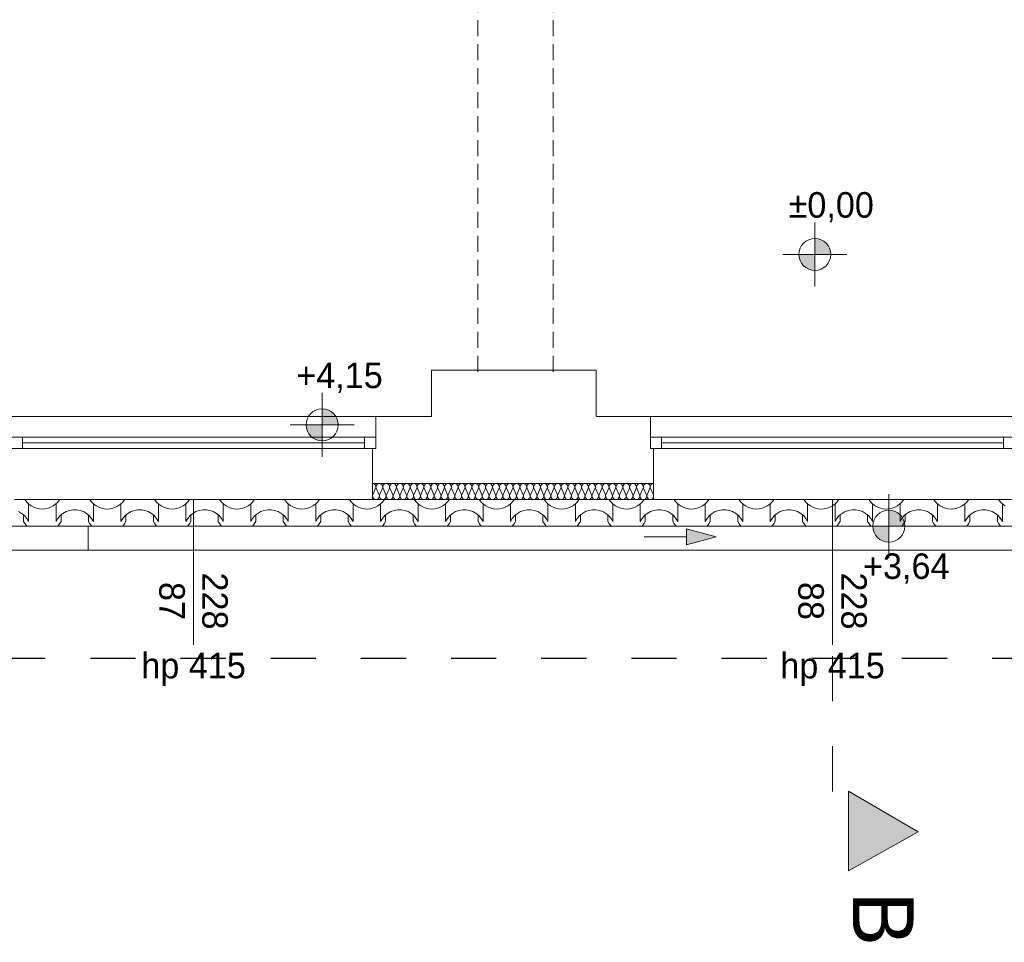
# Model space of a CAD drawing. Extents: x -528673 to -426178, y 23200 to 131944.
# Tile 43 of 87: x -481929 to -475765, y 55693 to 61468. Entities that reach past the tile are written whole.
import ezdxf

# ---------------------------------------------------------------- set-up
doc = ezdxf.new("R2010")
doc.units = 0
doc.header["$MEASUREMENT"] = 0
doc.linetypes.add('Dashed', pattern=[564.444447, 282.222223, -282.222223])
doc.linetypes.add('Krawędzie ukryte', pattern=[150, 100, -50])
for name, color, linetype in [('#PODKŁAD', 252, 'Continuous'), ('Inwent Izolacje', 252, 'Continuous'), ('INWENT RURY SPUSTOWE', 252, 'Continuous'), ('INWENT RZĘDNE', 252, 'Continuous')]:
    doc.layers.add(name, color=color, linetype=linetype)
for name, color, linetype, lineweight in [('arch wypelnienia_Nr_Pióra__2', 252, 'Continuous', 13), ('INWENT DACH_Nr_Pióra__21', 252, 'Continuous', 9), ('Inwent Izolacje_Nr_Pióra__2', 252, 'Continuous', 13), ('INWENT OPISY_Nr_Pióra__21', 252, 'Continuous', 9), ('INWENT OPISY_Nr_Pióra__41', 252, 'Continuous', 15), ('INWENT RURY SPUSTOWE_Nr_Pióra__21', 252, 'Continuous', 9), ('INWENT RZĘDNE_Nr_Pióra__21', 252, 'Continuous', 9), ('INWENT. OKNA_Nr_Pióra__21', 252, 'Continuous', 9), ('INWENT. OKNA_Nr_Pióra__5', 252, 'Continuous', 13), ('INWENT.ŚCIANY_Nr_Pióra__1', 252, 'Continuous', 25), ('INWENT.ŚCIANY_Nr_Pióra__20', 252, 'Continuous', 60), ('INWENT.ŚCIANY_Nr_Pióra__21', 252, 'Continuous', 9), ('INWENT.ŚCIANY_Nr_Pióra__3', 252, 'Continuous', 13), ('Istniejące stropy_Nr_Pióra__5', 252, 'Continuous', 13)]:
    doc.layers.add(name, color=color, linetype=linetype, lineweight=lineweight)
doc.styles.add('GENERATED_STYLE_1', font='txt')
doc.styles.add('GENERATED_STYLE_5', font='txt')

# ---------------------------------------------------------------- blocks, each defined once
blk = doc.blocks.new('*X30')
at = {"layer": 'arch wypelnienia_Nr_Pióra__2', "linetype": 'Continuous'}
for p, q in [((-481896.8, 58464.5), (-481895.3, 58462)), ((-481895.3, 58462), (-481884, 58447.8)), ((-481884, 58447.8), (-481870.9, 58435.3)), ((-481873.1, 58437.1), (-481873.1, 58350)), ((-481870.9, 58435.3), (-481856.2, 58424.7)), ((-481718.2, 58424.7), (-481703.5, 58435.3)), ((-481703.5, 58435.3), (-481690.4, 58447.8)), ((-481701.3, 58437.1), (-481701.3, 58350)), ((-481690.4, 58447.8), (-481679.1, 58462)), ((-481679.1, 58462), (-481677.6, 58464.5)), ((-481490.4, 58464.5), (-481488.9, 58462)), ((-481488.9, 58462), (-481477.6, 58447.8)), ((-481477.6, 58447.8), (-481464.5, 58435.3)), ((-481466.7, 58437.1), (-481466.7, 58350)), ((-481464.5, 58435.3), (-481449.8, 58424.7)), ((-481311.8, 58424.7), (-481297.1, 58435.3)), ((-481297.1, 58435.3), (-481284, 58447.8)), ((-481294.9, 58437.1), (-481294.9, 58350)), ((-481284, 58447.8), (-481272.7, 58462)), ((-481272.7, 58462), (-481271.2, 58464.5)), ((-481084, 58464.5), (-481082.5, 58462)), ((-481082.5, 58462), (-481071.2, 58447.8)), ((-481071.2, 58447.8), (-481058.1, 58435.3)), ((-481060.3, 58437.1), (-481060.3, 58350)), ((-481058.1, 58435.3), (-481043.4, 58424.7)), ((-480905.4, 58424.7), (-480890.7, 58435.3)), ((-480890.7, 58435.3), (-480877.6, 58447.8)), ((-480888.5, 58437.1), (-480888.5, 58350)), ((-480877.6, 58447.8), (-480866.3, 58462)), ((-480866.3, 58462), (-480864.8, 58464.5)), ((-480677.6, 58464.5), (-480676.1, 58462)), ((-480676.1, 58462), (-480664.8, 58447.8)), ((-480664.8, 58447.8), (-480651.7, 58435.3)), ((-480653.9, 58437.1), (-480653.9, 58350)), ((-480651.7, 58435.3), (-480637, 58424.7)), ((-480499, 58424.7), (-480484.3, 58435.3)), ((-480484.3, 58435.3), (-480471.2, 58447.8)), ((-480482.1, 58437.1), (-480482.1, 58350)), ((-480471.2, 58447.8), (-480459.9, 58462)), ((-480459.9, 58462), (-480458.4, 58464.5)), ((-480271.2, 58464.5), (-480269.7, 58462)), ((-480269.7, 58462), (-480258.4, 58447.8)), ((-480258.4, 58447.8), (-480245.3, 58435.3)), ((-480247.5, 58437.1), (-480247.5, 58350)), ((-480245.3, 58435.3), (-480230.6, 58424.7)), ((-480092.6, 58424.7), (-480077.9, 58435.3)), ((-480077.9, 58435.3), (-480064.8, 58447.8)), ((-480075.7, 58437.1), (-480075.7, 58350)), ((-480064.8, 58447.8), (-480053.5, 58462)), ((-480053.5, 58462), (-480052, 58464.5)), ((-479864.8, 58464.5), (-479863.3, 58462)), ((-479863.3, 58462), (-479852, 58447.8)), ((-479852, 58447.8), (-479838.9, 58435.3)), ((-479841.1, 58437.1), (-479841.1, 58350)), ((-479838.9, 58435.3), (-479824.2, 58424.7)), ((-479686.2, 58424.7), (-479671.5, 58435.3)), ((-479671.5, 58435.3), (-479658.4, 58447.8)), ((-479669.3, 58437.1), (-479669.3, 58350)), ((-479658.4, 58447.8), (-479647.1, 58462)), ((-479647.1, 58462), (-479645.6, 58464.5)), ((-479458.4, 58464.5), (-479456.9, 58462)), ((-479456.9, 58462), (-479445.6, 58447.8)), ((-479445.6, 58447.8), (-479432.5, 58435.3)), ((-479434.7, 58437.1), (-479434.7, 58350)), ((-479432.5, 58435.3), (-479417.8, 58424.7)), ((-479279.8, 58424.7), (-479265.1, 58435.3)), ((-479265.1, 58435.3), (-479252, 58447.8)), ((-479262.9, 58437.1), (-479262.9, 58350)), ((-479252, 58447.8), (-479240.7, 58462)), ((-479240.7, 58462), (-479239.2, 58464.5)), ((-479052, 58464.5), (-479050.5, 58462)), ((-479050.5, 58462), (-479039.2, 58447.8)), ((-479039.2, 58447.8), (-479026.1, 58435.3)), ((-479028.3, 58437.1), (-479028.3, 58350)), ((-479026.1, 58435.3), (-479011.4, 58424.7)), ((-478873.4, 58424.7), (-478858.7, 58435.3)), ((-478858.7, 58435.3), (-478845.6, 58447.8)), ((-478856.5, 58437.1), (-478856.5, 58350)), ((-478845.6, 58447.8), (-478834.3, 58462)), ((-478834.3, 58462), (-478832.8, 58464.5)), ((-478645.6, 58464.5), (-478644.1, 58462)), ((-478644.1, 58462), (-478632.8, 58447.8)), ((-478632.8, 58447.8), (-478619.7, 58435.3)), ((-478621.9, 58437.1), (-478621.9, 58350)), ((-478619.7, 58435.3), (-478605, 58424.7)), ((-478467, 58424.7), (-478452.3, 58435.3)), ((-478452.3, 58435.3), (-478439.2, 58447.8)), ((-478450.1, 58437.1), (-478450.1, 58350)), ((-478439.2, 58447.8), (-478427.9, 58462)), ((-478427.9, 58462), (-478426.4, 58464.5)), ((-478239.2, 58464.5), (-478237.7, 58462)), ((-478237.7, 58462), (-478226.4, 58447.8)), ((-478226.4, 58447.8), (-478213.3, 58435.3)), ((-478215.5, 58437.1), (-478215.5, 58350)), ((-478213.3, 58435.3), (-478198.6, 58424.7)), ((-478060.6, 58424.7), (-478045.9, 58435.3)), ((-478045.9, 58435.3), (-478032.8, 58447.8)), ((-478043.7, 58437.1), (-478043.7, 58350)), ((-478032.8, 58447.8), (-478021.5, 58462)), ((-478021.5, 58462), (-478020, 58464.5)), ((-477832.8, 58464.5), (-477831.3, 58462)), ((-477831.3, 58462), (-477820, 58447.8)), ((-477820, 58447.8), (-477806.9, 58435.3)), ((-477809.1, 58437.1), (-477809.1, 58350)), ((-477806.9, 58435.3), (-477792.2, 58424.7)), ((-477654.2, 58424.7), (-477639.5, 58435.3)), ((-477639.5, 58435.3), (-477626.4, 58447.8)), ((-477637.3, 58437.1), (-477637.3, 58350)), ((-477626.4, 58447.8), (-477615.1, 58462)), ((-477615.1, 58462), (-477613.6, 58464.5)), ((-477426.4, 58464.5), (-477424.9, 58462)), ((-477424.9, 58462), (-477413.6, 58447.8)), ((-477413.6, 58447.8), (-477400.5, 58435.3)), ((-477402.7, 58437.1), (-477402.7, 58350)), ((-477400.5, 58435.3), (-477385.8, 58424.7)), ((-477247.8, 58424.7), (-477233.1, 58435.3)), ((-477233.1, 58435.3), (-477220, 58447.8)), ((-477230.9, 58437.1), (-477230.9, 58350)), ((-477220, 58447.8), (-477208.7, 58462)), ((-477208.7, 58462), (-477207.2, 58464.5)), ((-477020, 58464.5), (-477018.5, 58462)), ((-477018.5, 58462), (-477007.2, 58447.8)), ((-477007.2, 58447.8), (-476994.1, 58435.3)), ((-476996.3, 58437.1), (-476996.3, 58350)), ((-476994.1, 58435.3), (-476979.4, 58424.7)), ((-476841.4, 58424.7), (-476826.7, 58435.3)), ((-476826.7, 58435.3), (-476813.6, 58447.8)), ((-476824.5, 58437.1), (-476824.5, 58350)), ((-476813.6, 58447.8), (-476802.3, 58462)), ((-476802.3, 58462), (-476800.8, 58464.5)), ((-476613.6, 58464.5), (-476612.1, 58462)), ((-476612.1, 58462), (-476600.8, 58447.8)), ((-476600.8, 58447.8), (-476587.7, 58435.3)), ((-476589.9, 58437.1), (-476589.9, 58350)), ((-476587.7, 58435.3), (-476573, 58424.7)), ((-476435, 58424.7), (-476420.3, 58435.3)), ((-476420.3, 58435.3), (-476407.2, 58447.8)), ((-476418.1, 58437.1), (-476418.1, 58350)), ((-476407.2, 58447.8), (-476395.9, 58462)), ((-476395.9, 58462), (-476394.4, 58464.5)), ((-476207.2, 58464.5), (-476205.7, 58462)), ((-476205.7, 58462), (-476194.4, 58447.8)), ((-476194.4, 58447.8), (-476181.3, 58435.3)), ((-476183.5, 58437.1), (-476183.5, 58350)), ((-476181.3, 58435.3), (-476166.6, 58424.7)), ((-476028.6, 58424.7), (-476013.9, 58435.3)), ((-476013.9, 58435.3), (-476000.8, 58447.8)), ((-476011.7, 58437.1), (-476011.7, 58350)), ((-476000.8, 58447.8), (-475989.5, 58462)), ((-475989.5, 58462), (-475988, 58464.5)), ((-475800.8, 58464.5), (-475799.3, 58462)), ((-475799.3, 58462), (-475788, 58447.8)), ((-475788, 58447.8), (-475774.9, 58435.3)), ((-475777.1, 58437.1), (-475777.1, 58350)), ((-475774.9, 58435.3), (-475760.2, 58424.7)), ((-481916.7, 58377.6), (-481936.2, 58388.6)), ((-481899.4, 58363.5), (-481916.7, 58377.6)), ((-481904.5, 58367.7), (-481904.5, 58327.7)), ((-481873.1, 58414.8), (-481873.1, 58327.7)), ((-481856.2, 58424.7), (-481840.1, 58416.2)), ((-481840.1, 58416.2), (-481823.1, 58410)), ((-481823.1, 58410), (-481805.3, 58406.3)), ((-481805.3, 58406.3), (-481787.2, 58405)), ((-481787.2, 58405), (-481769.1, 58406.3)), ((-481769.1, 58406.3), (-481751.3, 58410)), ((-481751.3, 58410), (-481734.3, 58416.2)), ((-481734.3, 58416.2), (-481718.2, 58424.7)), ((-481701.3, 58414.8), (-481701.3, 58327.7)), ((-481657.7, 58377.6), (-481675, 58363.5)), ((-481669.9, 58367.7), (-481669.9, 58327.7)), ((-481638.2, 58388.6), (-481657.7, 58377.6)), ((-481617.2, 58396), (-481638.2, 58388.6)), ((-481595.2, 58399.8), (-481617.2, 58396)), ((-481584, 58399.8), (-481595.2, 58399.8)), ((-481572.8, 58399.8), (-481584, 58399.8)), ((-481550.8, 58396), (-481572.8, 58399.8)), ((-481529.8, 58388.6), (-481550.8, 58396)), ((-481510.3, 58377.6), (-481529.8, 58388.6)), ((-481493, 58363.5), (-481510.3, 58377.6)), ((-481498.1, 58367.7), (-481498.1, 58327.7)), ((-481466.7, 58414.8), (-481466.7, 58327.7)), ((-481449.8, 58424.7), (-481433.7, 58416.2)), ((-481433.7, 58416.2), (-481416.7, 58410)), ((-481416.7, 58410), (-481398.9, 58406.3)), ((-481398.9, 58406.3), (-481380.8, 58405)), ((-481380.8, 58405), (-481362.7, 58406.3)), ((-481362.7, 58406.3), (-481344.9, 58410)), ((-481344.9, 58410), (-481327.9, 58416.2)), ((-481327.9, 58416.2), (-481311.8, 58424.7)), ((-481294.9, 58414.8), (-481294.9, 58327.7)), ((-481251.3, 58377.6), (-481268.6, 58363.5)), ((-481263.5, 58367.7), (-481263.5, 58327.7)), ((-481231.8, 58388.6), (-481251.3, 58377.6)), ((-481210.8, 58396), (-481231.8, 58388.6)), ((-481188.8, 58399.8), (-481210.8, 58396)), ((-481177.6, 58399.8), (-481188.8, 58399.8)), ((-481166.4, 58399.8), (-481177.6, 58399.8)), ((-481144.4, 58396), (-481166.4, 58399.8)), ((-481123.4, 58388.6), (-481144.4, 58396)), ((-481103.9, 58377.6), (-481123.4, 58388.6)), ((-481086.6, 58363.5), (-481103.9, 58377.6)), ((-481091.7, 58367.7), (-481091.7, 58327.7)), ((-481060.3, 58414.8), (-481060.3, 58327.7)), ((-481043.4, 58424.7), (-481027.3, 58416.2)), ((-481027.3, 58416.2), (-481010.3, 58410)), ((-481010.3, 58410), (-480992.5, 58406.3)), ((-480992.5, 58406.3), (-480974.4, 58405)), ((-480974.4, 58405), (-480956.3, 58406.3)), ((-480956.3, 58406.3), (-480938.5, 58410)), ((-480938.5, 58410), (-480921.5, 58416.2)), ((-480921.5, 58416.2), (-480905.4, 58424.7)), ((-480888.5, 58414.8), (-480888.5, 58327.7)), ((-480844.9, 58377.6), (-480862.2, 58363.5)), ((-480857.1, 58367.7), (-480857.1, 58327.7)), ((-480825.4, 58388.6), (-480844.9, 58377.6)), ((-480804.4, 58396), (-480825.4, 58388.6)), ((-480782.4, 58399.8), (-480804.4, 58396)), ((-480771.2, 58399.8), (-480782.4, 58399.8)), ((-480760, 58399.8), (-480771.2, 58399.8)), ((-480738, 58396), (-480760, 58399.8)), ((-480717, 58388.6), (-480738, 58396)), ((-480697.5, 58377.6), (-480717, 58388.6)), ((-480680.2, 58363.5), (-480697.5, 58377.6)), ((-480685.3, 58367.7), (-480685.3, 58327.7)), ((-480653.9, 58414.8), (-480653.9, 58327.7)), ((-480637, 58424.7), (-480620.9, 58416.2)), ((-480620.9, 58416.2), (-480603.9, 58410)), ((-480603.9, 58410), (-480586.1, 58406.3)), ((-480586.1, 58406.3), (-480568, 58405)), ((-480568, 58405), (-480549.9, 58406.3)), ((-480549.9, 58406.3), (-480532.1, 58410)), ((-480532.1, 58410), (-480515.1, 58416.2)), ((-480515.1, 58416.2), (-480499, 58424.7)), ((-480482.1, 58414.8), (-480482.1, 58327.7)), ((-480438.5, 58377.6), (-480455.8, 58363.5)), ((-480450.7, 58367.7), (-480450.7, 58327.7)), ((-480419, 58388.6), (-480438.5, 58377.6)), ((-480398, 58396), (-480419, 58388.6)), ((-480376, 58399.8), (-480398, 58396)), ((-480364.8, 58399.8), (-480376, 58399.8)), ((-480353.6, 58399.8), (-480364.8, 58399.8)), ((-480331.6, 58396), (-480353.6, 58399.8)), ((-480310.6, 58388.6), (-480331.6, 58396)), ((-480291.1, 58377.6), (-480310.6, 58388.6)), ((-480273.8, 58363.5), (-480291.1, 58377.6)), ((-480278.9, 58367.7), (-480278.9, 58327.7)), ((-480247.5, 58414.8), (-480247.5, 58327.7)), ((-480230.6, 58424.7), (-480214.5, 58416.2)), ((-480214.5, 58416.2), (-480197.5, 58410)), ((-480197.5, 58410), (-480179.7, 58406.3)), ((-480179.7, 58406.3), (-480161.6, 58405)), ((-480161.6, 58405), (-480143.5, 58406.3)), ((-480143.5, 58406.3), (-480125.7, 58410)), ((-480125.7, 58410), (-480108.7, 58416.2)), ((-480108.7, 58416.2), (-480092.6, 58424.7)), ((-480075.7, 58414.8), (-480075.7, 58327.7)), ((-480032.1, 58377.6), (-480049.4, 58363.5)), ((-480044.3, 58367.7), (-480044.3, 58327.7)), ((-480012.6, 58388.6), (-480032.1, 58377.6)), ((-479991.6, 58396), (-480012.6, 58388.6)), ((-479969.6, 58399.8), (-479991.6, 58396)), ((-479958.4, 58399.8), (-479969.6, 58399.8)), ((-479947.2, 58399.8), (-479958.4, 58399.8)), ((-479925.2, 58396), (-479947.2, 58399.8)), ((-479904.2, 58388.6), (-479925.2, 58396)), ((-479884.7, 58377.6), (-479904.2, 58388.6)), ((-479867.4, 58363.5), (-479884.7, 58377.6)), ((-479872.5, 58367.7), (-479872.5, 58327.7)), ((-479841.1, 58414.8), (-479841.1, 58327.7)), ((-479824.2, 58424.7), (-479808.1, 58416.2)), ((-479808.1, 58416.2), (-479791.1, 58410)), ((-479791.1, 58410), (-479773.3, 58406.3)), ((-479773.3, 58406.3), (-479755.2, 58405)), ((-479755.2, 58405), (-479737.1, 58406.3)), ((-479737.1, 58406.3), (-479719.3, 58410)), ((-479719.3, 58410), (-479702.3, 58416.2)), ((-479702.3, 58416.2), (-479686.2, 58424.7)), ((-479669.3, 58414.8), (-479669.3, 58327.7)), ((-479625.7, 58377.6), (-479643, 58363.5)), ((-479637.9, 58367.7), (-479637.9, 58327.7)), ((-479606.2, 58388.6), (-479625.7, 58377.6)), ((-479585.2, 58396), (-479606.2, 58388.6)), ((-479563.2, 58399.8), (-479585.2, 58396)), ((-479552, 58399.8), (-479563.2, 58399.8)), ((-479540.8, 58399.8), (-479552, 58399.8)), ((-479518.8, 58396), (-479540.8, 58399.8)), ((-479497.8, 58388.6), (-479518.8, 58396)), ((-479478.3, 58377.6), (-479497.8, 58388.6)), ((-479461, 58363.5), (-479478.3, 58377.6)), ((-479466.1, 58367.7), (-479466.1, 58327.7)), ((-479434.7, 58414.8), (-479434.7, 58327.7)), ((-479417.8, 58424.7), (-479401.7, 58416.2)), ((-479401.7, 58416.2), (-479384.7, 58410)), ((-479384.7, 58410), (-479366.9, 58406.3)), ((-479366.9, 58406.3), (-479348.8, 58405)), ((-479348.8, 58405), (-479330.7, 58406.3)), ((-479330.7, 58406.3), (-479312.9, 58410)), ((-479312.9, 58410), (-479295.9, 58416.2)), ((-479295.9, 58416.2), (-479279.8, 58424.7)), ((-479262.9, 58414.8), (-479262.9, 58327.7)), ((-479219.3, 58377.6), (-479236.6, 58363.5)), ((-479231.5, 58367.7), (-479231.5, 58327.7)), ((-479199.8, 58388.6), (-479219.3, 58377.6)), ((-479178.8, 58396), (-479199.8, 58388.6)), ((-479156.8, 58399.8), (-479178.8, 58396)), ((-479145.6, 58399.8), (-479156.8, 58399.8)), ((-479134.4, 58399.8), (-479145.6, 58399.8)), ((-479112.4, 58396), (-479134.4, 58399.8)), ((-479091.4, 58388.6), (-479112.4, 58396)), ((-479071.9, 58377.6), (-479091.4, 58388.6)), ((-479054.6, 58363.5), (-479071.9, 58377.6)), ((-479059.7, 58367.7), (-479059.7, 58327.7)), ((-479028.3, 58414.8), (-479028.3, 58327.7)), ((-479011.4, 58424.7), (-478995.3, 58416.2)), ((-478995.3, 58416.2), (-478978.3, 58410)), ((-478978.3, 58410), (-478960.5, 58406.3)), ((-478960.5, 58406.3), (-478942.4, 58405)), ((-478942.4, 58405), (-478924.3, 58406.3)), ((-478924.3, 58406.3), (-478906.5, 58410)), ((-478906.5, 58410), (-478889.5, 58416.2)), ((-478889.5, 58416.2), (-478873.4, 58424.7)), ((-478856.5, 58414.8), (-478856.5, 58327.7)), ((-478812.9, 58377.6), (-478830.2, 58363.5)), ((-478825.1, 58367.7), (-478825.1, 58327.7)), ((-478793.4, 58388.6), (-478812.9, 58377.6)), ((-478772.4, 58396), (-478793.4, 58388.6)), ((-478750.4, 58399.8), (-478772.4, 58396)), ((-478739.2, 58399.8), (-478750.4, 58399.8)), ((-478728, 58399.8), (-478739.2, 58399.8)), ((-478706, 58396), (-478728, 58399.8)), ((-478685, 58388.6), (-478706, 58396)), ((-478665.5, 58377.6), (-478685, 58388.6)), ((-478648.2, 58363.5), (-478665.5, 58377.6)), ((-478653.3, 58367.7), (-478653.3, 58327.7)), ((-478621.9, 58414.8), (-478621.9, 58327.7)), ((-478605, 58424.7), (-478588.9, 58416.2)), ((-478588.9, 58416.2), (-478571.9, 58410)), ((-478571.9, 58410), (-478554.1, 58406.3)), ((-478554.1, 58406.3), (-478536, 58405)), ((-478536, 58405), (-478517.9, 58406.3)), ((-478517.9, 58406.3), (-478500.1, 58410)), ((-478500.1, 58410), (-478483.1, 58416.2)), ((-478483.1, 58416.2), (-478467, 58424.7)), ((-478450.1, 58414.8), (-478450.1, 58327.7)), ((-478406.5, 58377.6), (-478423.8, 58363.5)), ((-478418.7, 58367.7), (-478418.7, 58327.7)), ((-478387, 58388.6), (-478406.5, 58377.6)), ((-478366, 58396), (-478387, 58388.6)), ((-478344, 58399.8), (-478366, 58396)), ((-478332.8, 58399.8), (-478344, 58399.8)), ((-478321.6, 58399.8), (-478332.8, 58399.8)), ((-478299.6, 58396), (-478321.6, 58399.8)), ((-478278.6, 58388.6), (-478299.6, 58396)), ((-478259.1, 58377.6), (-478278.6, 58388.6)), ((-478241.8, 58363.5), (-478259.1, 58377.6)), ((-478246.9, 58367.7), (-478246.9, 58327.7)), ((-478215.5, 58414.8), (-478215.5, 58327.7)), ((-478198.6, 58424.7), (-478182.5, 58416.2)), ((-478182.5, 58416.2), (-478165.5, 58410)), ((-478165.5, 58410), (-478147.7, 58406.3)), ((-478147.7, 58406.3), (-478129.6, 58405)), ((-478129.6, 58405), (-478111.5, 58406.3)), ((-478111.5, 58406.3), (-478093.7, 58410)), ((-478093.7, 58410), (-478076.7, 58416.2)), ((-478076.7, 58416.2), (-478060.6, 58424.7)), ((-478043.7, 58414.8), (-478043.7, 58327.7)), ((-478000.1, 58377.6), (-478017.4, 58363.5)), ((-478012.3, 58367.7), (-478012.3, 58327.7)), ((-477980.6, 58388.6), (-478000.1, 58377.6)), ((-477959.6, 58396), (-477980.6, 58388.6)), ((-477937.6, 58399.8), (-477959.6, 58396)), ((-477926.4, 58399.8), (-477937.6, 58399.8)), ((-477915.2, 58399.8), (-477926.4, 58399.8)), ((-477893.2, 58396), (-477915.2, 58399.8)), ((-477872.2, 58388.6), (-477893.2, 58396)), ((-477852.7, 58377.6), (-477872.2, 58388.6)), ((-477835.4, 58363.5), (-477852.7, 58377.6)), ((-477840.5, 58367.7), (-477840.5, 58327.7)), ((-477809.1, 58414.8), (-477809.1, 58327.7)), ((-477792.2, 58424.7), (-477776.1, 58416.2)), ((-477776.1, 58416.2), (-477759.1, 58410)), ((-477759.1, 58410), (-477741.3, 58406.3)), ((-477741.3, 58406.3), (-477723.2, 58405)), ((-477723.2, 58405), (-477705.1, 58406.3)), ((-477705.1, 58406.3), (-477687.3, 58410)), ((-477687.3, 58410), (-477670.3, 58416.2)), ((-477670.3, 58416.2), (-477654.2, 58424.7)), ((-477637.3, 58414.8), (-477637.3, 58327.7)), ((-477593.7, 58377.6), (-477611, 58363.5)), ((-477605.9, 58367.7), (-477605.9, 58327.7)), ((-477574.2, 58388.6), (-477593.7, 58377.6)), ((-477553.2, 58396), (-477574.2, 58388.6)), ((-477531.2, 58399.8), (-477553.2, 58396)), ((-477520, 58399.8), (-477531.2, 58399.8)), ((-477508.8, 58399.8), (-477520, 58399.8)), ((-477486.8, 58396), (-477508.8, 58399.8)), ((-477465.8, 58388.6), (-477486.8, 58396)), ((-477446.3, 58377.6), (-477465.8, 58388.6)), ((-477429, 58363.5), (-477446.3, 58377.6)), ((-477434.1, 58367.7), (-477434.1, 58327.7)), ((-477402.7, 58414.8), (-477402.7, 58327.7)), ((-477385.8, 58424.7), (-477369.7, 58416.2)), ((-477369.7, 58416.2), (-477352.7, 58410)), ((-477352.7, 58410), (-477334.9, 58406.3)), ((-477334.9, 58406.3), (-477316.8, 58405)), ((-477316.8, 58405), (-477298.7, 58406.3)), ((-477298.7, 58406.3), (-477280.9, 58410)), ((-477280.9, 58410), (-477263.9, 58416.2)), ((-477263.9, 58416.2), (-477247.8, 58424.7)), ((-477230.9, 58414.8), (-477230.9, 58327.7)), ((-477187.3, 58377.6), (-477204.6, 58363.5)), ((-477199.5, 58367.7), (-477199.5, 58327.7)), ((-477167.8, 58388.6), (-477187.3, 58377.6)), ((-477146.8, 58396), (-477167.8, 58388.6)), ((-477124.8, 58399.8), (-477146.8, 58396)), ((-477113.6, 58399.8), (-477124.8, 58399.8)), ((-477102.4, 58399.8), (-477113.6, 58399.8)), ((-477080.4, 58396), (-477102.4, 58399.8)), ((-477059.4, 58388.6), (-477080.4, 58396)), ((-477039.9, 58377.6), (-477059.4, 58388.6)), ((-477022.6, 58363.5), (-477039.9, 58377.6)), ((-477027.7, 58367.7), (-477027.7, 58327.7)), ((-476996.3, 58414.8), (-476996.3, 58327.7)), ((-476979.4, 58424.7), (-476963.3, 58416.2)), ((-476963.3, 58416.2), (-476946.3, 58410)), ((-476946.3, 58410), (-476928.5, 58406.3)), ((-476928.5, 58406.3), (-476910.4, 58405)), ((-476910.4, 58405), (-476892.3, 58406.3)), ((-476892.3, 58406.3), (-476874.5, 58410)), ((-476874.5, 58410), (-476857.5, 58416.2)), ((-476857.5, 58416.2), (-476841.4, 58424.7)), ((-476824.5, 58414.8), (-476824.5, 58327.7)), ((-476780.9, 58377.6), (-476798.2, 58363.5)), ((-476793.1, 58367.7), (-476793.1, 58327.7)), ((-476761.4, 58388.6), (-476780.9, 58377.6)), ((-476740.4, 58396), (-476761.4, 58388.6)), ((-476718.4, 58399.8), (-476740.4, 58396)), ((-476707.2, 58399.8), (-476718.4, 58399.8)), ((-476696, 58399.8), (-476707.2, 58399.8)), ((-476674, 58396), (-476696, 58399.8)), ((-476653, 58388.6), (-476674, 58396)), ((-476633.5, 58377.6), (-476653, 58388.6)), ((-476616.2, 58363.5), (-476633.5, 58377.6)), ((-476621.3, 58367.7), (-476621.3, 58327.7)), ((-476589.9, 58414.8), (-476589.9, 58327.7)), ((-476573, 58424.7), (-476556.9, 58416.2)), ((-476556.9, 58416.2), (-476539.9, 58410)), ((-476539.9, 58410), (-476522.1, 58406.3)), ((-476522.1, 58406.3), (-476504, 58405)), ((-476504, 58405), (-476485.9, 58406.3)), ((-476485.9, 58406.3), (-476468.1, 58410)), ((-476468.1, 58410), (-476451.1, 58416.2)), ((-476451.1, 58416.2), (-476435, 58424.7)), ((-476418.1, 58414.8), (-476418.1, 58327.7)), ((-476374.5, 58377.6), (-476391.8, 58363.5)), ((-476386.7, 58367.7), (-476386.7, 58327.7)), ((-476355, 58388.6), (-476374.5, 58377.6)), ((-476334, 58396), (-476355, 58388.6)), ((-476312, 58399.8), (-476334, 58396)), ((-476300.8, 58399.8), (-476312, 58399.8)), ((-476289.6, 58399.8), (-476300.8, 58399.8)), ((-476267.6, 58396), (-476289.6, 58399.8)), ((-476246.6, 58388.6), (-476267.6, 58396)), ((-476227.1, 58377.6), (-476246.6, 58388.6)), ((-476209.8, 58363.5), (-476227.1, 58377.6)), ((-476214.9, 58367.7), (-476214.9, 58327.7)), ((-476183.5, 58414.8), (-476183.5, 58327.7)), ((-476166.6, 58424.7), (-476150.5, 58416.2)), ((-476150.5, 58416.2), (-476133.5, 58410)), ((-476133.5, 58410), (-476115.7, 58406.3)), ((-476115.7, 58406.3), (-476097.6, 58405)), ((-476097.6, 58405), (-476079.5, 58406.3)), ((-476079.5, 58406.3), (-476061.7, 58410)), ((-476061.7, 58410), (-476044.7, 58416.2)), ((-476044.7, 58416.2), (-476028.6, 58424.7)), ((-476011.7, 58414.8), (-476011.7, 58327.7)), ((-475968.1, 58377.6), (-475985.4, 58363.5)), ((-475980.3, 58367.7), (-475980.3, 58327.7)), ((-475948.6, 58388.6), (-475968.1, 58377.6)), ((-475927.6, 58396), (-475948.6, 58388.6)), ((-475905.6, 58399.8), (-475927.6, 58396)), ((-475894.4, 58399.8), (-475905.6, 58399.8)), ((-475883.2, 58399.8), (-475894.4, 58399.8)), ((-475861.2, 58396), (-475883.2, 58399.8)), ((-475840.2, 58388.6), (-475861.2, 58396)), ((-475820.7, 58377.6), (-475840.2, 58388.6)), ((-475803.4, 58363.5), (-475820.7, 58377.6)), ((-475808.5, 58367.7), (-475808.5, 58327.7)), ((-475777.1, 58414.8), (-475777.1, 58327.7)), ((-481904.5, 58327.7), (-481895.3, 58312)), ((-481884.7, 58346.7), (-481899.4, 58363.5)), ((-481895.3, 58312), (-481884.2, 58297.9)), ((-481873.1, 58327.7), (-481884.7, 58346.7)), ((-481689.7, 58346.7), (-481701.3, 58327.7)), ((-481690.2, 58297.9), (-481679.1, 58312)), ((-481675, 58363.5), (-481689.7, 58346.7)), ((-481679.1, 58312), (-481669.9, 58327.7)), ((-481498.1, 58327.7), (-481488.9, 58312)), ((-481478.3, 58346.7), (-481493, 58363.5)), ((-481488.9, 58312), (-481477.8, 58297.9)), ((-481466.7, 58327.7), (-481478.3, 58346.7)), ((-481283.3, 58346.7), (-481294.9, 58327.7)), ((-481283.8, 58297.9), (-481272.7, 58312)), ((-481268.6, 58363.5), (-481283.3, 58346.7)), ((-481272.7, 58312), (-481263.5, 58327.7)), ((-481091.7, 58327.7), (-481082.5, 58312)), ((-481071.9, 58346.7), (-481086.6, 58363.5)), ((-481082.5, 58312), (-481071.4, 58297.9)), ((-481060.3, 58327.7), (-481071.9, 58346.7)), ((-480876.9, 58346.7), (-480888.5, 58327.7)), ((-480877.4, 58297.9), (-480866.3, 58312)), ((-480862.2, 58363.5), (-480876.9, 58346.7)), ((-480866.3, 58312), (-480857.1, 58327.7)), ((-480685.3, 58327.7), (-480676.1, 58312)), ((-480665.5, 58346.7), (-480680.2, 58363.5)), ((-480676.1, 58312), (-480665, 58297.9)), ((-480653.9, 58327.7), (-480665.5, 58346.7)), ((-480470.5, 58346.7), (-480482.1, 58327.7)), ((-480471, 58297.9), (-480459.9, 58312)), ((-480455.8, 58363.5), (-480470.5, 58346.7)), ((-480459.9, 58312), (-480450.7, 58327.7)), ((-480278.9, 58327.7), (-480269.7, 58312)), ((-480259.1, 58346.7), (-480273.8, 58363.5)), ((-480269.7, 58312), (-480258.6, 58297.9)), ((-480247.5, 58327.7), (-480259.1, 58346.7)), ((-480064.1, 58346.7), (-480075.7, 58327.7)), ((-480064.6, 58297.9), (-480053.5, 58312)), ((-480049.4, 58363.5), (-480064.1, 58346.7)), ((-480053.5, 58312), (-480044.3, 58327.7)), ((-479872.5, 58327.7), (-479863.3, 58312)), ((-479852.7, 58346.7), (-479867.4, 58363.5)), ((-479863.3, 58312), (-479852.2, 58297.9)), ((-479841.1, 58327.7), (-479852.7, 58346.7)), ((-479657.7, 58346.7), (-479669.3, 58327.7)), ((-479658.2, 58297.9), (-479647.1, 58312)), ((-479643, 58363.5), (-479657.7, 58346.7)), ((-479647.1, 58312), (-479637.9, 58327.7)), ((-479466.1, 58327.7), (-479456.9, 58312)), ((-479446.3, 58346.7), (-479461, 58363.5)), ((-479456.9, 58312), (-479445.8, 58297.9)), ((-479434.7, 58327.7), (-479446.3, 58346.7)), ((-479251.3, 58346.7), (-479262.9, 58327.7)), ((-479251.8, 58297.9), (-479240.7, 58312)), ((-479236.6, 58363.5), (-479251.3, 58346.7)), ((-479240.7, 58312), (-479231.5, 58327.7)), ((-479059.7, 58327.7), (-479050.5, 58312)), ((-479039.9, 58346.7), (-479054.6, 58363.5)), ((-479050.5, 58312), (-479039.4, 58297.9)), ((-479028.3, 58327.7), (-479039.9, 58346.7)), ((-478844.9, 58346.7), (-478856.5, 58327.7)), ((-478845.4, 58297.9), (-478834.3, 58312)), ((-478830.2, 58363.5), (-478844.9, 58346.7)), ((-478834.3, 58312), (-478825.1, 58327.7)), ((-478653.3, 58327.7), (-478644.1, 58312)), ((-478633.5, 58346.7), (-478648.2, 58363.5)), ((-478644.1, 58312), (-478633, 58297.9)), ((-478621.9, 58327.7), (-478633.5, 58346.7)), ((-478438.5, 58346.7), (-478450.1, 58327.7)), ((-478439, 58297.9), (-478427.9, 58312)), ((-478423.8, 58363.5), (-478438.5, 58346.7)), ((-478427.9, 58312), (-478418.7, 58327.7)), ((-478246.9, 58327.7), (-478237.7, 58312)), ((-478227.1, 58346.7), (-478241.8, 58363.5)), ((-478237.7, 58312), (-478226.6, 58297.9)), ((-478215.5, 58327.7), (-478227.1, 58346.7)), ((-478032.1, 58346.7), (-478043.7, 58327.7)), ((-478032.6, 58297.9), (-478021.5, 58312)), ((-478017.4, 58363.5), (-478032.1, 58346.7)), ((-478021.5, 58312), (-478012.3, 58327.7)), ((-477840.5, 58327.7), (-477831.3, 58312)), ((-477820.7, 58346.7), (-477835.4, 58363.5)), ((-477831.3, 58312), (-477820.2, 58297.9)), ((-477809.1, 58327.7), (-477820.7, 58346.7)), ((-477625.7, 58346.7), (-477637.3, 58327.7)), ((-477626.2, 58297.9), (-477615.1, 58312)), ((-477611, 58363.5), (-477625.7, 58346.7)), ((-477615.1, 58312), (-477605.9, 58327.7)), ((-477434.1, 58327.7), (-477424.9, 58312)), ((-477414.3, 58346.7), (-477429, 58363.5)), ((-477424.9, 58312), (-477413.8, 58297.9)), ((-477402.7, 58327.7), (-477414.3, 58346.7)), ((-477219.3, 58346.7), (-477230.9, 58327.7)), ((-477219.8, 58297.9), (-477208.7, 58312)), ((-477204.6, 58363.5), (-477219.3, 58346.7)), ((-477208.7, 58312), (-477199.5, 58327.7)), ((-477027.7, 58327.7), (-477018.5, 58312)), ((-477007.9, 58346.7), (-477022.6, 58363.5)), ((-477018.5, 58312), (-477007.4, 58297.9)), ((-476996.3, 58327.7), (-477007.9, 58346.7)), ((-476812.9, 58346.7), (-476824.5, 58327.7)), ((-476813.4, 58297.9), (-476802.3, 58312)), ((-476798.2, 58363.5), (-476812.9, 58346.7)), ((-476802.3, 58312), (-476793.1, 58327.7)), ((-476621.3, 58327.7), (-476612.1, 58312)), ((-476601.5, 58346.7), (-476616.2, 58363.5)), ((-476612.1, 58312), (-476601, 58297.9)), ((-476589.9, 58327.7), (-476601.5, 58346.7)), ((-476406.5, 58346.7), (-476418.1, 58327.7)), ((-476407, 58297.9), (-476395.9, 58312)), ((-476391.8, 58363.5), (-476406.5, 58346.7)), ((-476395.9, 58312), (-476386.7, 58327.7)), ((-476214.9, 58327.7), (-476205.7, 58312)), ((-476195.1, 58346.7), (-476209.8, 58363.5)), ((-476205.7, 58312), (-476194.6, 58297.9)), ((-476183.5, 58327.7), (-476195.1, 58346.7)), ((-476000.1, 58346.7), (-476011.7, 58327.7)), ((-476000.6, 58297.9), (-475989.5, 58312)), ((-475985.4, 58363.5), (-476000.1, 58346.7)), ((-475989.5, 58312), (-475980.3, 58327.7)), ((-475808.5, 58327.7), (-475799.3, 58312)), ((-475788.7, 58346.7), (-475803.4, 58363.5)), ((-475799.3, 58312), (-475788.2, 58297.9)), ((-475777.1, 58327.7), (-475788.7, 58346.7))]:
    blk.add_line(p, q, dxfattribs=at)
blk = doc.blocks.new('Wypełnienie_15')
at = {"layer": 'arch wypelnienia_Nr_Pióra__2', "linetype": 'Dashed'}
blk.add_blockref('*X30', (0, 0), dxfattribs=at)
blk = doc.blocks.new('Izolacja cieplna 14_202', base_point=(-477960.2, 58564.5))
at = {"layer": 'Inwent Izolacje_Nr_Pióra__2', "linetype": 'Continuous'}
for p, q in [((-479700.5, 58534.7), (-479718.4, 58494.3)), ((-479679.1, 58494.3), (-479696.9, 58534.7)), ((-479657.6, 58534.7), (-479675.5, 58494.3)), ((-479636.1, 58494.3), (-479654, 58534.7)), ((-479614.7, 58534.7), (-479632.5, 58494.3)), ((-479593.2, 58494.3), (-479611.1, 58534.7)), ((-479571.7, 58534.7), (-479589.6, 58494.3)), ((-479550.3, 58494.3), (-479568.1, 58534.7)), ((-479528.8, 58534.7), (-479546.7, 58494.3)), ((-479507.4, 58494.3), (-479525.2, 58534.7)), ((-479485.9, 58534.7), (-479503.7, 58494.3)), ((-479464.4, 58494.3), (-479482.3, 58534.7)), ((-479443, 58534.7), (-479460.8, 58494.3)), ((-479421.5, 58494.3), (-479439.4, 58534.7)), ((-479400, 58534.7), (-479417.9, 58494.3)), ((-479378.6, 58494.3), (-479396.4, 58534.7)), ((-479357.1, 58534.7), (-479375, 58494.3)), ((-479335.6, 58494.3), (-479353.5, 58534.7)), ((-479314.2, 58534.7), (-479332, 58494.3)), ((-479292.7, 58494.3), (-479310.6, 58534.7)), ((-479271.3, 58534.7), (-479289.1, 58494.3)), ((-479249.8, 58494.3), (-479267.7, 58534.7)), ((-479228.3, 58534.7), (-479246.2, 58494.3)), ((-479206.9, 58494.3), (-479224.7, 58534.7)), ((-479185.4, 58534.7), (-479203.3, 58494.3)), ((-479163.9, 58494.3), (-479181.8, 58534.7)), ((-479142.5, 58534.7), (-479160.3, 58494.3)), ((-479121, 58494.3), (-479138.9, 58534.7)), ((-479099.5, 58534.7), (-479117.4, 58494.3)), ((-479078.1, 58494.3), (-479095.9, 58534.7)), ((-479056.6, 58534.7), (-479074.5, 58494.3)), ((-479035.2, 58494.3), (-479053, 58534.7)), ((-479013.7, 58534.7), (-479031.6, 58494.3)), ((-478992.2, 58494.3), (-479010.1, 58534.7)), ((-478970.8, 58534.7), (-478988.6, 58494.3)), ((-478949.3, 58494.3), (-478967.2, 58534.7)), ((-478927.8, 58534.7), (-478945.7, 58494.3)), ((-478906.4, 58494.3), (-478924.2, 58534.7)), ((-478884.9, 58534.7), (-478902.8, 58494.3)), ((-478863.5, 58494.3), (-478881.3, 58534.7)), ((-478842, 58534.7), (-478859.8, 58494.3)), ((-478820.5, 58494.3), (-478838.4, 58534.7)), ((-478799.1, 58534.7), (-478816.9, 58494.3)), ((-478777.6, 58494.3), (-478795.5, 58534.7)), ((-478756.1, 58534.7), (-478774, 58494.3)), ((-478734.7, 58494.3), (-478752.5, 58534.7)), ((-478713.2, 58534.7), (-478731.1, 58494.3)), ((-478691.7, 58494.3), (-478709.6, 58534.7)), ((-478670.3, 58534.7), (-478688.1, 58494.3)), ((-478648.8, 58494.3), (-478666.7, 58534.7)), ((-478627.4, 58534.7), (-478645.2, 58494.3)), ((-478605.9, 58494.3), (-478623.7, 58534.7)), ((-478584.4, 58534.7), (-478602.3, 58494.3)), ((-478563, 58494.3), (-478580.8, 58534.7)), ((-478541.5, 58534.7), (-478559.4, 58494.3)), ((-478520, 58494.3), (-478537.9, 58534.7)), ((-478498.6, 58534.7), (-478516.4, 58494.3)), ((-478477.1, 58494.3), (-478495, 58534.7)), ((-478455.6, 58534.7), (-478473.5, 58494.3)), ((-478434.2, 58494.3), (-478452, 58534.7)), ((-478412.7, 58534.7), (-478430.6, 58494.3)), ((-478391.3, 58494.3), (-478409.1, 58534.7)), ((-478369.8, 58534.7), (-478387.7, 58494.3)), ((-478348.3, 58494.3), (-478366.2, 58534.7)), ((-478326.9, 58534.7), (-478344.7, 58494.3)), ((-478305.4, 58494.3), (-478323.3, 58534.7)), ((-478283.9, 58534.7), (-478301.8, 58494.3)), ((-478262.5, 58494.3), (-478280.3, 58534.7)), ((-478241, 58534.7), (-478258.9, 58494.3)), ((-478219.5, 58494.3), (-478237.4, 58534.7)), ((-478198.1, 58534.7), (-478215.9, 58494.3)), ((-478176.6, 58494.3), (-478194.5, 58534.7)), ((-478155.2, 58534.7), (-478173, 58494.3)), ((-478133.7, 58494.3), (-478151.6, 58534.7)), ((-478112.2, 58534.7), (-478130.1, 58494.3)), ((-478090.8, 58494.3), (-478108.6, 58534.7)), ((-478069.3, 58534.7), (-478087.2, 58494.3)), ((-478047.8, 58494.3), (-478065.7, 58534.7)), ((-478026.4, 58534.7), (-478044.2, 58494.3)), ((-478004.9, 58494.3), (-478022.8, 58534.7)), ((-477983.5, 58534.7), (-478001.3, 58494.3)), ((-477962, 58494.3), (-477979.8, 58534.7))]:
    blk.add_line(p, q, dxfattribs=at)
for centre, start_param, end_param in [((-479720.2, 58543.3), 2.7288, 4.712389), ((-479677.3, 58543.3), 2.7288, 6.695979), ((-479634.3, 58543.3), 2.7288, 6.695979), ((-479591.4, 58543.3), 2.7288, 6.695979), ((-479548.5, 58543.3), 2.7288, 6.695979), ((-479505.6, 58543.3), 2.7288, 6.695979), ((-479462.6, 58543.3), 2.7288, 6.695979), ((-479419.7, 58543.3), 2.7288, 6.695979), ((-479376.8, 58543.3), 2.7288, 6.695979), ((-479333.8, 58543.3), 2.7288, 6.695979), ((-479290.9, 58543.3), 2.7288, 6.695979), ((-479248, 58543.3), 2.7288, 6.695979), ((-479205.1, 58543.3), 2.7288, 6.695979), ((-479162.1, 58543.3), 2.7288, 6.695979), ((-479119.2, 58543.3), 2.7288, 6.695979), ((-479076.3, 58543.3), 2.7288, 6.695979), ((-479033.4, 58543.3), 2.7288, 6.695979), ((-478990.4, 58543.3), 2.7288, 6.695979), ((-478947.5, 58543.3), 2.7288, 6.695979), ((-478904.6, 58543.3), 2.7288, 6.695979), ((-478861.6, 58543.3), 2.7288, 6.695979), ((-478818.7, 58543.3), 2.7288, 6.695979), ((-478775.8, 58543.3), 2.7288, 6.695979), ((-478732.9, 58543.3), 2.7288, 6.695979), ((-478689.9, 58543.3), 2.7288, 6.695979), ((-478647, 58543.3), 2.7288, 6.695979), ((-478604.1, 58543.3), 2.7288, 6.695979), ((-478561.2, 58543.3), 2.7288, 6.695979), ((-478518.2, 58543.3), 2.7288, 6.695979), ((-478475.3, 58543.3), 2.7288, 6.695979), ((-478432.4, 58543.3), 2.7288, 6.695979), ((-478389.5, 58543.3), 2.7288, 6.695979), ((-478346.5, 58543.3), 2.7288, 6.695979), ((-478303.6, 58543.3), 2.7288, 6.695979), ((-478260.7, 58543.3), 2.7288, 6.695979), ((-478217.7, 58543.3), 2.7288, 6.695979), ((-478174.8, 58543.3), 2.7288, 6.695979), ((-478131.9, 58543.3), 2.7288, 6.695979), ((-478089, 58543.3), 2.7288, 6.695979), ((-478046, 58543.3), 2.7288, 6.695979), ((-478003.1, 58543.3), 2.7288, 6.695979), ((-477960.2, 58543.3), 4.712389, 6.695979), ((-479698.7, 58485.8), 5.870392, 9.837571), ((-479655.8, 58485.8), 5.870392, 9.837571), ((-479612.9, 58485.8), 5.870392, 9.837571), ((-479569.9, 58485.8), 5.870392, 9.837571), ((-479527, 58485.8), 5.870392, 9.837571), ((-479484.1, 58485.8), 5.870392, 9.837571), ((-479441.2, 58485.8), 5.870392, 9.837571), ((-479398.2, 58485.8), 5.870392, 9.837571), ((-479355.3, 58485.8), 5.870392, 9.837571), ((-479312.4, 58485.8), 5.870392, 9.837571), ((-479269.5, 58485.8), 5.870392, 9.837571), ((-479226.5, 58485.8), 5.870392, 9.837571), ((-479183.6, 58485.8), 5.870392, 9.837571), ((-479140.7, 58485.8), 5.870392, 9.837571), ((-479097.7, 58485.8), 5.870392, 9.837571), ((-479054.8, 58485.8), 5.870392, 9.837571), ((-479011.9, 58485.8), 5.870392, 9.837571), ((-478969, 58485.8), 5.870392, 9.837571), ((-478926, 58485.8), 5.870392, 9.837571), ((-478883.1, 58485.8), 5.870392, 9.837571), ((-478840.2, 58485.8), 5.870392, 9.837571), ((-478797.3, 58485.8), 5.870392, 9.837571), ((-478754.3, 58485.8), 5.870392, 9.837571), ((-478711.4, 58485.8), 5.870392, 9.837571), ((-478668.5, 58485.8), 5.870392, 9.837571), ((-478625.6, 58485.8), 5.870392, 9.837571), ((-478582.6, 58485.8), 5.870392, 9.837571), ((-478539.7, 58485.8), 5.870392, 9.837571), ((-478496.8, 58485.8), 5.870392, 9.837571), ((-478453.8, 58485.8), 5.870392, 9.837571), ((-478410.9, 58485.8), 5.870392, 9.837571), ((-478368, 58485.8), 5.870392, 9.837571), ((-478325.1, 58485.8), 5.870392, 9.837571), ((-478282.1, 58485.8), 5.870392, 9.837571), ((-478239.2, 58485.8), 5.870392, 9.837571), ((-478196.3, 58485.8), 5.870392, 9.837571), ((-478153.4, 58485.8), 5.870392, 9.837571), ((-478110.4, 58485.8), 5.870392, 9.837571), ((-478067.5, 58485.8), 5.870392, 9.837571), ((-478024.6, 58485.8), 5.870392, 9.837571), ((-477981.6, 58485.8), 5.870392, 9.837571)]:
    blk.add_ellipse(centre, major_axis=(-21.5, 0), ratio=0.990887, start_param=start_param, end_param=end_param, dxfattribs=at)
blk = doc.blocks.new('Linia_91', base_point=(-478018.9, 58231.6))
at = {"layer": 'INWENT RURY SPUSTOWE_Nr_Pióra__21', "linetype": 'Continuous'}
blk.add_hatch(color=256, dxfattribs=at).paths.add_polyline_path([(-477568.9, 58231.6), (-477755.5, 58181.6), (-477755.5, 58281.6)], flags=0)
for p, q in [((-477568.9, 58231.6), (-477755.5, 58281.6)), ((-477755.5, 58181.6), (-477755.5, 58281.6)), ((-478018.9, 58231.6), (-477755.5, 58231.6)), ((-477568.9, 58231.6), (-477755.5, 58181.6))]:
    blk.add_line(p, q, dxfattribs=at)
blk = doc.blocks.new('Koty wysokościowe_101', base_point=(-476950.8, 59998.7))
at = {"layer": 'INWENT RZĘDNE_Nr_Pióra__21', "linetype": 'Continuous'}
for points in [[(-476950.8, 59998.7), (-476850.8, 59998.7), (-476858.4, 60036.9), (-476880, 60069.4), (-476912.5, 60091), (-476950.8, 60098.7)], [(-476950.8, 59998.7), (-477050.8, 59998.7), (-477043.1, 59960.4), (-477021.5, 59927.9), (-476989, 59906.3), (-476950.8, 59898.7)]]:
    blk.add_hatch(color=256, dxfattribs=at).paths.add_polyline_path(points, flags=0)
for p, q in [((-476950.8, 59798.7), (-476950.8, 60198.7)), ((-477150.8, 59998.7), (-476750.8, 59998.7))]:
    blk.add_line(p, q, dxfattribs=at)
blk.add_circle((-476950.8, 59998.7), 100, dxfattribs=at)
at = {"layer": 'INWENT RZĘDNE_Nr_Pióra__21', "insert": (-477115.5, 60198.7), "char_height": 160, "attachment_point": 7, "style": 'GENERATED_STYLE_1'}
blk.add_mtext('{±0,00}', dxfattribs=at)
blk = doc.blocks.new('Koty wysokościowe_107', base_point=(-476487.8, 58297.9))
at = {"layer": 'INWENT RZĘDNE_Nr_Pióra__21', "linetype": 'Continuous'}
for points in [[(-476487.8, 58297.9), (-476387.8, 58297.9), (-476395.4, 58336.2), (-476417.1, 58368.7), (-476449.5, 58390.3), (-476487.8, 58397.9)], [(-476487.8, 58297.9), (-476587.8, 58297.9), (-476580.2, 58259.7), (-476558.5, 58227.2), (-476526.1, 58205.6), (-476487.8, 58197.9)]]:
    blk.add_hatch(color=256, dxfattribs=at).paths.add_polyline_path(points, flags=0)
for p, q in [((-476487.8, 58097.9), (-476487.8, 58497.9)), ((-476687.8, 58297.9), (-476287.8, 58297.9))]:
    blk.add_line(p, q, dxfattribs=at)
blk.add_circle((-476487.8, 58297.9), 100, dxfattribs=at)
at = {"layer": 'INWENT RZĘDNE_Nr_Pióra__21', "insert": (-476649.6, 57937.9), "char_height": 160, "attachment_point": 7, "style": 'GENERATED_STYLE_1'}
blk.add_mtext('{+3,64}', dxfattribs=at)
blk = doc.blocks.new('Koty wysokościowe_108', base_point=(-480035.5, 58931.8))
at = {"layer": 'INWENT RZĘDNE_Nr_Pióra__21', "linetype": 'Continuous'}
for points in [[(-480035.5, 58931.8), (-479935.5, 58931.8), (-479943.1, 58970.1), (-479964.8, 59002.5), (-479997.2, 59024.2), (-480035.5, 59031.8)], [(-480035.5, 58931.8), (-480135.5, 58931.8), (-480127.9, 58893.6), (-480106.2, 58861.1), (-480073.8, 58839.4), (-480035.5, 58831.8)]]:
    blk.add_hatch(color=256, dxfattribs=at).paths.add_polyline_path(points, flags=0)
for p, q in [((-480035.5, 58731.8), (-480035.5, 59131.8)), ((-480235.5, 58931.8), (-479835.5, 58931.8))]:
    blk.add_line(p, q, dxfattribs=at)
blk.add_circle((-480035.5, 58931.8), 100, dxfattribs=at)
at = {"layer": 'INWENT RZĘDNE_Nr_Pióra__21', "insert": (-480197.3, 59131.8), "char_height": 160, "attachment_point": 7, "style": 'GENERATED_STYLE_1'}
blk.add_mtext('{+4,15}', dxfattribs=at)
blk = doc.blocks.new('PIĘTRO')
at = {"layer": 'INWENT OPISY_Nr_Pióra__21', "linetype": 'Continuous', "lineweight": 15}
blk.add_hatch(color=252, dxfattribs=at).paths.add_polyline_path([(-476303.9, 56384.5), (-476740.2, 56140.2), (-476740.2, 56640.2)], flags=0)
at = {"layer": 'INWENT DACH_Nr_Pióra__21', "color": 252, "linetype": 'Continuous', "lineweight": 15}
for p, q in [((-487520.2, 58297.9), (-474160.2, 58297.9)), ((-481500.2, 58147.9), (-481500.2, 58297.9)), ((-474160.2, 58147.9), (-487520.2, 58147.9))]:
    blk.add_line(p, q, dxfattribs=at)
at = {"layer": 'INWENT OPISY_Nr_Pióra__41', "color": 252, "linetype": 'Dashed', "lineweight": 15}
blk.add_line((-476840.2, 57484.5), (-476840.2, 56384.5), dxfattribs=at)
at = {"layer": 'INWENT OPISY_Nr_Pióra__41', "color": 252, "linetype": 'Continuous', "lineweight": 15}
for p, q in [((-476740.2, 56140.2), (-476740.2, 56640.2)), ((-476303.9, 56384.5), (-476740.2, 56640.2)), ((-476740.2, 56140.2), (-476303.9, 56384.5))]:
    blk.add_line(p, q, dxfattribs=at)
at = {"layer": 'INWENT. OKNA_Nr_Pióra__5', "color": 252, "linetype": 'Continuous', "lineweight": 15}
for p, q in [((-481980.2, 58854.5), (-479700.2, 58854.5)), ((-481910.2, 58854.5), (-481910.2, 58784.5)), ((-481910.2, 58819.5), (-479770.2, 58819.5)), ((-479770.2, 58854.5), (-479770.2, 58784.5)), ((-479700.2, 58854.5), (-479700.2, 58784.5)), ((-477980.2, 58854.5), (-477980.2, 58784.5)), ((-477980.2, 58854.5), (-475700.2, 58854.5)), ((-477910.2, 58854.5), (-477910.2, 58784.5)), ((-477910.2, 58819.5), (-475770.2, 58819.5)), ((-475770.2, 58854.5), (-475770.2, 58784.5)), ((-481980.2, 58784.5), (-479700.2, 58784.5)), ((-477980.2, 58784.5), (-475700.2, 58784.5)), ((-480840.2, 58464.5), (-480840.2, 57554.5)), ((-476840.2, 58464.5), (-476840.2, 57554.5))]:
    blk.add_line(p, q, dxfattribs=at)
at = {"layer": 'INWENT.ŚCIANY_Nr_Pióra__1', "color": 252, "linetype": 'Continuous', "lineweight": 15}
for p, q in [((-478320.2, 59274.5), (-479350.2, 59274.5)), ((-479350.2, 59274.5), (-479350.2, 58984.5)), ((-478320.2, 58984.5), (-478320.2, 59274.5)), ((-479700.2, 58984.5), (-479700.2, 58784.5)), ((-479700.2, 58984.5), (-479350.2, 58984.5)), ((-478320.2, 58984.5), (-477980.2, 58984.5)), ((-477980.2, 58984.5), (-477980.2, 58784.5)), ((-479720.2, 58784.5), (-479720.2, 58564.5)), ((-479720.2, 58784.5), (-479700.2, 58784.5)), ((-477980.2, 58784.5), (-477960.2, 58784.5)), ((-477960.2, 58784.5), (-477960.2, 58564.5)), ((-479720.2, 58564.5), (-477960.2, 58564.5))]:
    blk.add_line(p, q, dxfattribs=at)
at = {"layer": 'INWENT.ŚCIANY_Nr_Pióra__20', "color": 252, "linetype": 'Dashed', "lineweight": 30}
blk.add_line((-493903.7, 57470.7), (-469728.7, 57470.7), dxfattribs=at)
at = {"layer": 'INWENT.ŚCIANY_Nr_Pióra__21', "color": 252, "linetype": 'Continuous', "lineweight": 15}
for p, q in [((-481980.2, 58984.5), (-479700.2, 58984.5)), ((-477980.2, 58984.5), (-475700.2, 58984.5)), ((-481960.2, 58464.5), (-479720.2, 58464.5)), ((-477960.2, 58464.5), (-475720.2, 58464.5))]:
    blk.add_line(p, q, dxfattribs=at)
at = {"layer": 'INWENT.ŚCIANY_Nr_Pióra__3', "color": 252, "linetype": 'Continuous', "lineweight": 15}
for p, q in [((-479720.2, 58564.5), (-479720.2, 58464.5)), ((-477960.2, 58564.5), (-477960.2, 58464.5)), ((-479720.2, 58464.5), (-477960.2, 58464.5))]:
    blk.add_line(p, q, dxfattribs=at)
at = {"layer": 'Istniejące stropy_Nr_Pióra__5', "color": 252, "linetype": 'Krawędzie ukryte', "lineweight": 15}
for p, q in [((-479060.2, 59264.5), (-479060.2, 67744.5)), ((-478590.2, 59264.5), (-478590.2, 67744.5))]:
    blk.add_line(p, q, dxfattribs=at)
at = {"layer": 'arch wypelnienia_Nr_Pióra__2', "color": 252, "linetype": 'Dashed', "lineweight": 15}
blk.add_blockref('Wypełnienie_15', (0, 0), dxfattribs=at)
at = {"layer": 'Inwent Izolacje', "color": 252, "linetype": 'Continuous', "lineweight": 15}
blk.add_blockref('Izolacja cieplna 14_202', (-477960.2, 58564.5), dxfattribs=at)
at = {"layer": 'INWENT RURY SPUSTOWE', "color": 252, "linetype": 'Continuous', "lineweight": 15}
blk.add_blockref('Linia_91', (-478018.9, 58231.6), dxfattribs=at)
at = {"layer": 'INWENT RZĘDNE', "color": 252, "lineweight": 15}
for name, p in [('Koty wysokościowe_101', (-476950.8, 59998.7)), ('Koty wysokościowe_108', (-480035.5, 58931.8)), ('Koty wysokościowe_107', (-476487.8, 58297.9))]:
    blk.add_blockref(name, p, dxfattribs=at)
at = {"layer": 'INWENT OPISY_Nr_Pióra__21', "color": 252, "linetype": 'Continuous', "lineweight": 15, "insert": (-476333.1, 55840.2), "char_height": 380, "attachment_point": 2, "rotation": 270, "style": 'GENERATED_STYLE_5'}
blk.add_mtext('{B}', dxfattribs=at)
at = {"layer": 'INWENT. OKNA_Nr_Pióra__21', "color": 252, "linetype": 'Continuous', "lineweight": 15, "char_height": 160, "width": 709.227, "attachment_point": 2, "rotation": 270, "line_spacing_factor": 1.008016, "style": 'GENERATED_STYLE_5'}
for s, insert in [('{228\\P87}', (-480626, 57829.5)), ('{228\\P88}', (-476626, 57829.5))]:
    blk.add_mtext(s, dxfattribs=dict(at, insert=insert))
at = {"layer": 'INWENT. OKNA_Nr_Pióra__21', "color": 252, "linetype": 'Continuous', "lineweight": 15, "char_height": 160, "attachment_point": 2, "style": 'GENERATED_STYLE_5'}
for insert in [(-480840.2, 57505.2), (-476840.2, 57505.2)]:
    blk.add_mtext('{hp 415}', dxfattribs=dict(at, insert=insert))

msp = doc.modelspace()

# ---------------------------------------------------------------- block references
at = {"layer": '#PODKŁAD'}
msp.add_blockref('PIĘTRO', (0, 0), dxfattribs=at)

doc.saveas('drawing.dxf')
